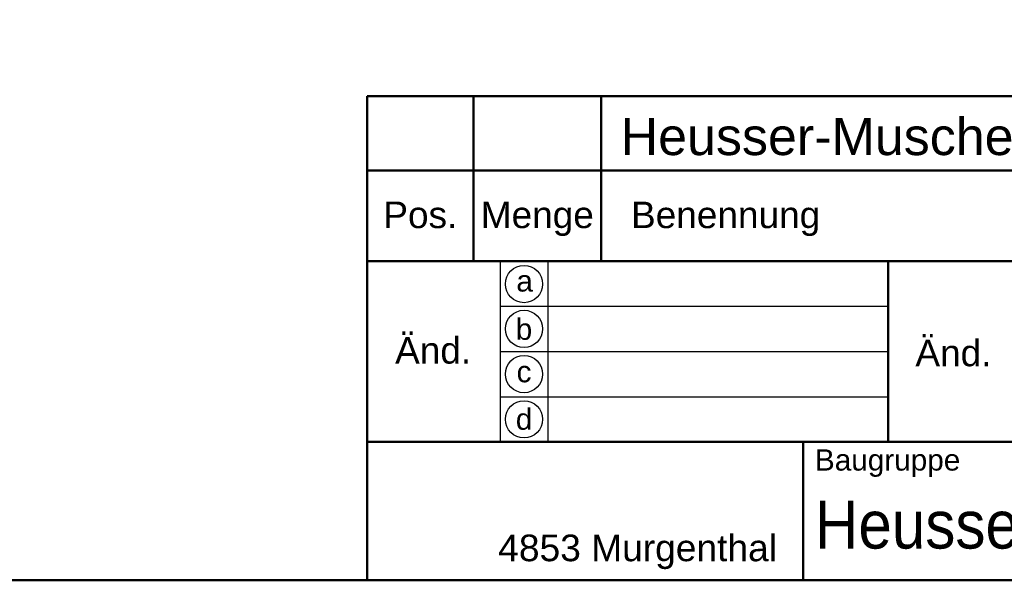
# Model space of a CAD drawing. Header units: millimetres. Extents: x 20 to 833, y 20 to 574.
# Tile 5 of 12: x 375 to 560, y 20 to 125. Entities that reach past the tile are written whole.
import ezdxf
from ezdxf.enums import TextEntityAlignment as Align

# ---------------------------------------------------------------- set-up
doc = ezdxf.new("R2010")
doc.units = ezdxf.units.MM
doc.header["$LTSCALE"] = 2
for name, color, linetype, lineweight in [('Skizziergeometrie(DIN)', 7, 'Continuous', 50), ('Skizzierlinie(DIN)', 7, 'Continuous', 25), ('Symbole(DIN)', 7, 'Continuous', 25)]:
    doc.layers.add(name, color=color, linetype=linetype, lineweight=lineweight)
doc.styles.add('Aktuell-DIN', font='arial.ttf')
doc.styles.add('Textstil10', font='arial.ttf')
doc.styles.add('Textstil41', font='arial.ttf', dxfattribs={"width": 0.8})
doc.styles.add('Textstil80', font='arial.ttf', dxfattribs={"width": 0.9})
doc.styles.add('Textstil83', font='arial.ttf', dxfattribs={"width": 0.8})

# ---------------------------------------------------------------- blocks, each defined once
blk = doc.blocks.new('Ränder Standardrahmen')
at = {"layer": 'Skizziergeometrie(DIN)', "flags": 128}
blk.add_lwpolyline([(10, 10), (10, 287), (410, 287), (410, 10), (10, 10)], dxfattribs=at)
blk = doc.blocks.new('Schriftfelder Heusser')
at = {"layer": 'Skizziergeometrie(DIN)'}
for p, q in [((101, 229.917), (101, 236.917)), ((101, 236.917), (291, 236.917)), ((111, 229.917), (111, 236.917)), ((123, 229.917), (123, 236.917)), ((101, 191.417), (101, 229.917)), ((101, 229.917), (291, 229.917)), ((111, 229.917), (111, 221.417)), ((123, 229.917), (123, 221.417)), ((101, 221.417), (291, 221.417)), ((150, 221.417), (150, 204.417)), ((101, 204.417), (291, 204.417)), ((142, 204.417), (142, 191.417)), ((291, 191.417), (101, 191.417))]:
    blk.add_line(p, q, dxfattribs=at)
at = {"layer": 'Skizzierlinie(DIN)'}
for p, q in [((113.5, 221.417), (113.5, 204.417)), ((118, 221.417), (118, 204.417)), ((113.5, 217.167), (150, 217.167)), ((113.5, 212.917), (150, 212.917)), ((113.5, 208.667), (150, 208.667))]:
    blk.add_line(p, q, dxfattribs=at)
for centre in [(115.75, 219.25), (115.75, 215.042), (115.75, 210.792), (115.75, 206.542)]:
    blk.add_circle(centre, 1.75, dxfattribs=at)
at = {"layer": 'Symbole(DIN)', "color": 179, "true_color": 0x262659, "style": 'Aktuell-DIN'}
for s, insert, char_height, attachment_point in [('Pos.', (106, 227), 2.4892, 2), ('Menge', (117, 227), 2.4892, 2), ('Benennung', (125.812, 225.376), 2.4892, 4), ('\\fArial|b0|i0;a', (115.807, 219.533), 2, 5), ('\\fArial|b0|i0;b', (115.75, 215), 2, 5), ('\\fArial|b0|i0;c', (115.75, 211.009), 2, 5), ('\\fArial|b0|i0;d', (115.755, 206.548), 2, 5), ('\\fArial|b0|i0;\\H2.0000;Baugruppe', (143.103, 203.726), 2, 1), ('\\fArial|b0|i0;\\H2.5000;4853 Murgenthal', (113.326, 192.456), 2.5, 7)]:
    blk.add_mtext(s, dxfattribs=dict(at, insert=insert, char_height=char_height, attachment_point=attachment_point))
at = {"layer": 'Symbole(DIN)', "color": 179, "true_color": 0x262659, "char_height": 2.4892, "width": 12.3494, "attachment_point": 5, "style": 'Aktuell-DIN'}
for insert in [(107.206, 213.004), (156.124, 212.759)]:
    blk.add_mtext('Änd.', dxfattribs=dict(at, insert=insert))
at = {"layer": 'Symbole(DIN)', "color": 7, "insert": (143.103, 196.617), "char_height": 4.5, "width": 90.17997, "attachment_point": 4, "style": 'Aktuell-DIN'}
blk.add_mtext('\\fArial|b0|i0;\\W0.90;\\H4.5000;Heusser-Muschel Serie  9', dxfattribs=at)
at = {"layer": 'Symbole(DIN)', "color": 179, "true_color": 0x262659}
for tag, height, style, p in [('AUTOR', 2.489, 'Aktuell-DIN', (240.035, 219.263)), ('KONTROLLDATUM', 2, 'Textstil10', (217.417, 215.038)), ('KONTROLLIERT_VON', 2, 'Textstil10', (239.981, 215.054))]:
    blk.add_attdef(tag, text='', height=height, dxfattribs=dict(at, style=style)).set_placement(p, align=Align.MIDDLE_LEFT)
at = {"layer": 'Symbole(DIN)', "color": 179, "true_color": 0x262659, "style": 'Textstil10'}
blk.add_attdef('ERSTELLUNGSDATUM_001', (217.23, 218.291), '', height=2, dxfattribs=at)
at = {"layer": 'Symbole(DIN)', "color": 7, "style": 'Textstil83', "width": 0.8}
blk.add_attdef('Anfänglicher_Ansichtsmaßstab_001', (281.568, 213.345), '', height=2.3, dxfattribs=at)
at = {"layer": 'Symbole(DIN)', "color": 179, "true_color": 0x262659, "style": 'Textstil10'}
blk.add_attdef('PROJEKT', text='', height=2, dxfattribs=at).set_placement((217.773, 209.719), align=Align.BOTTOM_LEFT)
at = {"layer": 'Symbole(DIN)', "color": 7, "style": 'Textstil80', "width": 0.9}
blk.add_attdef('BAUTEILNUMMER', text='', height=4.5, dxfattribs=at).set_placement((237.401, 196.718), align=Align.MIDDLE_LEFT)
at = {"layer": 'Symbole(DIN)', "color": 7, "style": 'Textstil41', "width": 0.8}
blk.add_attdef('STATUS', text='', height=5, dxfattribs=at).set_placement((284.526, 195.865), align=Align.MIDDLE_CENTER)

msp = doc.modelspace()

# ---------------------------------------------------------------- block references
at = {"xscale": 2, "yscale": 2, "zscale": 2}
for name, p in [('Ränder Standardrahmen', (0, 0)), ('Schriftfelder Heusser', (238, -362.833))]:
    msp.add_blockref(name, p, dxfattribs=at)

# ---------------------------------------------------------------- texts
at = {"layer": 'Symbole(DIN)', "color": 7, "insert": (487.659, 106.906), "char_height": 7, "width": 134.78202, "attachment_point": 1, "style": 'Aktuell-DIN'}
msp.add_mtext('{\\fArial|b0|i0;\\H7.0000;Heusser-Muschel S9.13.D3.0R}', dxfattribs=at)

doc.saveas('drawing.dxf')
